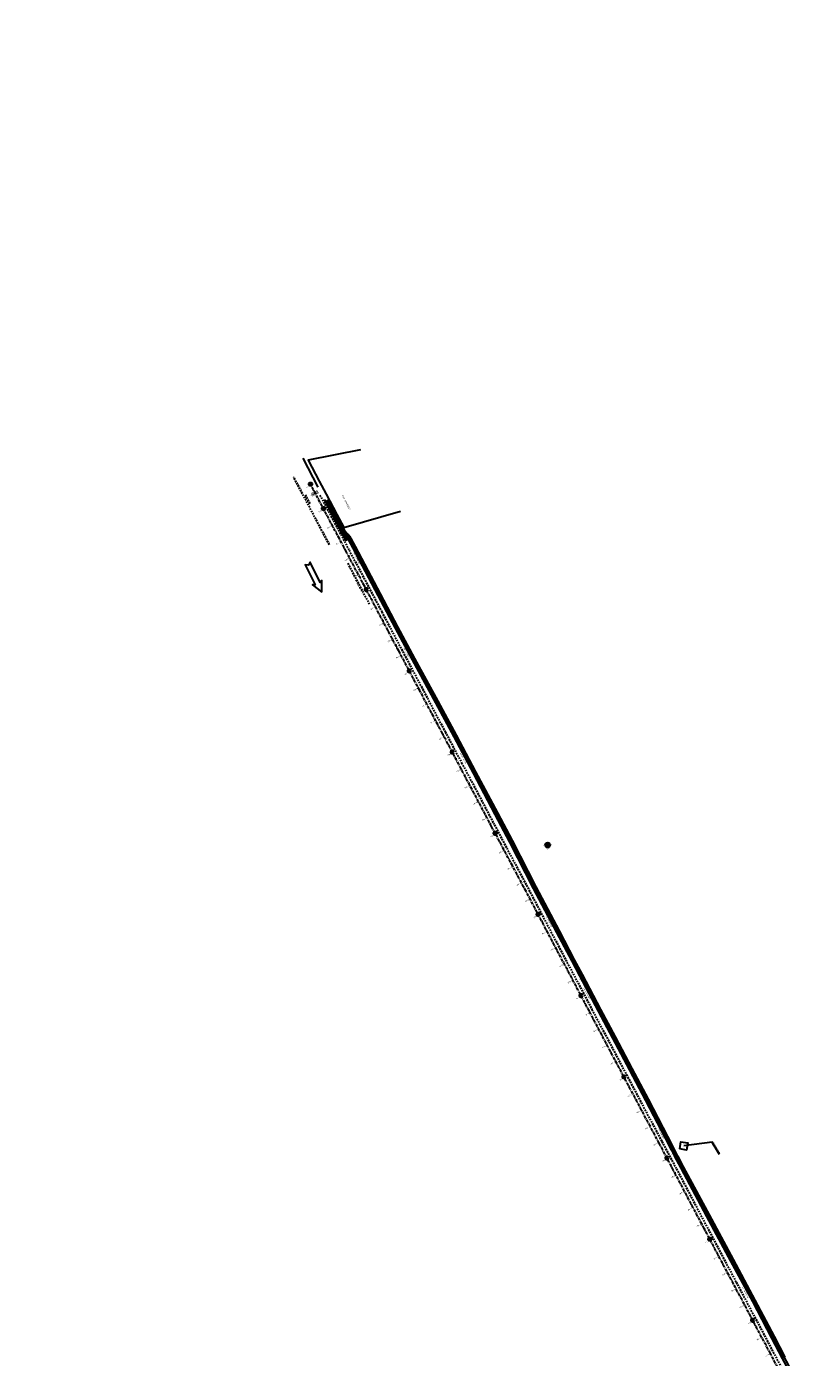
# Model space of a CAD drawing. Extents: x 7529391 to 7533711, y 5721204 to 5728304.
# Tile 6 of 6: x 7529391 to 7530248, y 5726855 to 5728304. Entities that reach past the tile are written whole.
import ezdxf
from ezdxf.enums import TextEntityAlignment as Align

# ---------------------------------------------------------------- set-up
doc = ezdxf.new("R2010")
doc.units = 0
doc.linetypes.add('CENTER', pattern=[50.8, 31.75, -6.35, 6.35, -6.35])
doc.linetypes.add('HIDDEN', pattern=[9.525, 6.35, -3.175])
for name, color, linetype in [('C-DROGI-SYTUACJA-ETYKIETY', 7, 'Continuous'), ('D-hatch-zjazdy-BA', 244, 'Continuous'), ('D-pobocza', 60, 'Continuous')]:
    doc.layers.add(name, color=color, linetype=linetype)
for name, color, linetype, lineweight in [('D-bariera-uliczna-typu-B-01', 1, 'FENCELINE1', 30), ('D-krawędzie', 3, 'Continuous', 30), ('D-obrzeża', 2, 'Continuous', 30), ('D-opisy', 2, 'Continuous', 30), ('D-oś', 10, 'CENTER', 30), ('D-zjazdy', 202, 'Continuous', 30), ('D-zjazdy-opis', 202, 'Continuous', 30), ('PARSI', 252, 'Continuous', 13), ('Sieci-KD-proj', 4, 'KANDESZCZ_X2', 50)]:
    doc.layers.add(name, color=color, linetype=linetype, lineweight=lineweight)
doc.layers.add('D-hatch-ciag-pieszo-rowerowy', color=7, linetype='Continuous', lineweight=13, true_color=0xff9f80)
doc.layers.add('D-ogrodzenie-istn', color=7, linetype='FENCELINE2', lineweight=30, true_color=0x7a007a)
doc.layers.add('D-malowanie-istn', color=7, linetype='Continuous', true_color=0x1a6600)
doc.styles.add('2mm08', font='arial.ttf', dxfattribs={"width": 0.8})
doc.styles.add('DIMTEXT', font='simplex.shx', dxfattribs={"width": 0.7})
doc.styles.add('North Arrow Text', font='txt', dxfattribs={"height": 0.1})
doc.styles.get("Standard").update_dxf_attribs({"font": 'arial.ttf'})
doc.linetypes.add('FENCELINE1', pattern='A,6.35,-2.54,[133,ltypeshp.shx,S=2.54,R=0,X=-2.54,Y=0],-2.54,25.4', length=36.83)
doc.linetypes.add('FENCELINE2', pattern='A,6.35,-2.54,[132,ltypeshp.shx,S=2.54,R=0,X=-2.54,Y=0],-2.54,25.4', length=36.83)
doc.linetypes.add('KANDESZCZ_X2', pattern='A,4.366477,-0.326302,["kd",DIMTEXT,S=1.28,R=0,X=0,Y=-0.405864],-2.036296,4.465198', length=11.194273)
pattern_1 = [(45, (0, 0), (-0.33675960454, 0.33675960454), []), (135, (0, 0), (-0.33675960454, -0.33675960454), [])]

# ---------------------------------------------------------------- blocks, each defined once
blk = doc.blocks.new('KRZYZ')
at = {"layer": 'PARSI'}
for p, q in [((5, 0), (-5, 0)), ((0, -5), (0, 5))]:
    blk.add_line(p, q, dxfattribs=at)
blk = doc.blocks.new('orientacja')
at = {"layer": 'D-opisy', "lineweight": 25}
h = blk.add_hatch(color=256, dxfattribs=at)
h.paths.add_polyline_path([(6529064, 5548109.1), (6529064, 5548093.2), (6529066.7, 5548098.5)])
h.paths.add_polyline_path([(6529073, 5548101.7), (6529064, 5548093.2), (6529069.5, 5548095.9)])
h.paths.add_polyline_path([(6529079.9, 5548093.2), (6529064, 5548093.2), (6529069.2, 5548090.4)])
h.paths.add_polyline_path([(6529064, 5548093.2), (6529066.7, 5548087.6), (6529072.4, 5548084.2)])
h.paths.add_polyline_path([(6529064, 5548093.2), (6529061.2, 5548087.9), (6529064, 5548077.3)])
h.paths.add_polyline_path([(6529064, 5548093.2), (6529058.4, 5548090.5), (6529055, 5548084.8)])
h.paths.add_polyline_path([(6529058.7, 5548096), (6529048.1, 5548093.2), (6529064, 5548093.2)])
h.paths.add_polyline_path([(6529061.3, 5548098.8), (6529055.5, 5548102.2), (6529064, 5548093.2)])
for points in [[(6529064, 5548093.2), (6529054.9, 5548102.9)], [(6529055.5, 5548102.2), (6529058.7, 5548096)], [(6529055.5, 5548102.2), (6529061.3, 5548098.8)], [(6529064, 5548109.1), (6529061.3, 5548098.8)], [(6529064, 5548109.1), (6529064, 5548077.3)], [(6529064, 5548109.1), (6529066.7, 5548098.5)], [(6529064, 5548093.2), (6529073.6, 5548102.3)], [(6529073, 5548101.7), (6529066.7, 5548098.5)], [(6529073, 5548101.7), (6529069.5, 5548095.9)], [(6529048.1, 5548093.2), (6529058.7, 5548096)], [(6529079.9, 5548093.2), (6529048.1, 5548093.2)], [(6529048.1, 5548093.2), (6529058.4, 5548090.5)], [(6529052, 5548087.5), (6529052.8, 5548087.9)], [(6529052.2, 5548099.4), (6529053, 5548098.9)], [(6529064, 5548093.2), (6529054.3, 5548084.1)], [(6529055, 5548084.8), (6529058.4, 5548090.5)], [(6529055, 5548084.8), (6529061.2, 5548087.9)], [(6529058.4, 5548090.5), (6529064, 5548093.2)], [(6529058.7, 5548096), (6529064, 5548093.2)], [(6529064, 5548093.2), (6529061.2, 5548087.9)], [(6529064, 5548077.3), (6529061.2, 5548087.9)], [(6529061.3, 5548098.8), (6529064, 5548093.2)], [(6529066.7, 5548098.5), (6529064, 5548093.2)], [(6529069.5, 5548095.9), (6529064, 5548093.2)], [(6529064, 5548093.2), (6529073.1, 5548083.5)], [(6529064, 5548093.2), (6529069.2, 5548090.4)], [(6529064, 5548093.2), (6529066.7, 5548087.6)], [(6529064, 5548077.3), (6529066.7, 5548087.6)], [(6529065.8, 5548081), (6529065.9, 5548080.1)], [(6529072.4, 5548084.2), (6529066.7, 5548087.6)], [(6529079.9, 5548093.2), (6529069.2, 5548090.4)], [(6529072.4, 5548084.2), (6529069.2, 5548090.4)], [(6529069.3, 5548082.1), (6529069.7, 5548081.3)], [(6529079.9, 5548093.2), (6529069.5, 5548095.9)], [(6529074.9, 5548087.5), (6529075.7, 5548087)], [(6529075.9, 5548098.9), (6529075.1, 5548098.6)]]:
    blk.add_lwpolyline(points, dxfattribs=at)
for radius, start, end in [(13.3, 92.99502, 177.00498), (12.3, 94.34345, 175.65655), (13.3, 2.99502, 87.00498), (12.3, 4.34345, 85.65655), (13.3, 182.99502, 267.00498), (12.3, 184.34345, 265.65655), (13.3, 272.99502, 357.00498), (12.3, 274.34345, 355.65655)]:
    blk.add_arc((6529064, 5548093.2), radius, start, end, dxfattribs=at)
at = {"layer": 'D-opisy', "lineweight": 25, "xscale": 0.6489600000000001, "yscale": 0.6489600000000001, "zscale": 0.6489600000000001, "rotation": 306.822681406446}
blk.add_blockref('KRZYZ', (6529064, 5548093.2), dxfattribs=at)
at = {"layer": 'D-opisy', "lineweight": 25, "style": 'North Arrow Text'}
for s, p in [('N', (6529064, 5548108.6)), ('W', (6529042.9, 5548088.3)), ('S', (6529064, 5548068.9)), ('E', (6529084.3, 5548088.3))]:
    blk.add_text(s, height=4.96, dxfattribs=at).set_placement(p, align=Align.BOTTOM_CENTER)
blk = doc.blocks.new('kilometraz')
at = {"linetype": 'ByBlock', "lineweight": -2}
blk.add_hatch(color=0, dxfattribs=at).paths.add_polyline_path([(0, -0.375, 0.4142136), (0.375, 0, 0.4142136), (0, 0.375)])
at = {"color": 0, "linetype": 'ByBlock', "lineweight": -2}
blk.add_line((0, 0.375), (0, -0.375), dxfattribs=at)
blk.add_circle((0, 0), 0.375, dxfattribs=at)
blk = doc.blocks.new('AeccTickLine')
at = {"color": 0, "linetype": 'ByBlock', "lineweight": -2}
blk.add_line((0, 1), (0, -1), dxfattribs=at)

msp = doc.modelspace()

# ---------------------------------------------------------------- hatches: boundary and pattern name
at = {"layer": 'D-hatch-ciag-pieszo-rowerowy'}
h = msp.add_hatch(dxfattribs=at)
h.set_pattern_fill('ANSI37', color=256, scale=0.15, style=0)
h.set_pattern_definition(pattern_1)
h.paths.add_polyline_path([(7529795, 5727650.5), (7529776, 5727686.4), (7529748.8, 5727737.8), (7529744.1, 5727746.7, 0.071785), (7529740.8, 5727751.4), (7529739.5, 5727752.6, -0.071658), (7529736.2, 5727757.2), (7529719.5, 5727788.7), (7529717.3, 5727787.6), (7529734.1, 5727755.7, 0.071658), (7529737.5, 5727751.1), (7529738.7, 5727749.9, -0.071785), (7529742.1, 5727745.3), (7529746.6, 5727736.6), (7529773.8, 5727685.2), (7529792.8, 5727649.3), (7529811.3, 5727614.8), (7529836.7, 5727568.3), (7529856.6, 5727531.3), (7529859.5, 5727525.6), (7529862.6, 5727525.3), (7529858.8, 5727532.4), (7529838.9, 5727569.5), (7529813.5, 5727616)])
h = msp.add_hatch(dxfattribs=at)
h.set_pattern_fill('ANSI37', color=256, scale=0.15, style=0)
h.set_pattern_definition(pattern_1)
h.paths.add_polyline_path([(7529919.6, 5727417.7), (7529903.7, 5727447.9), (7529879.9, 5727492.6), (7529862.6, 5727525.3), (7529859.5, 5727525.6), (7529877.7, 5727491.4), (7529901.5, 5727446.7), (7529917.4, 5727416.6), (7529943.2, 5727366.2), (7529968.6, 5727318.2), (7529985.1, 5727286.7), (7529993.7, 5727270.9), (7529994.2, 5727269.9), (7529996.4, 5727271), (7529995.9, 5727272), (7529987.3, 5727287.9), (7529970.8, 5727319.4), (7529945.4, 5727367.3)])
h = msp.add_hatch(dxfattribs=at)
h.set_pattern_fill('ANSI37', color=256, scale=0.15, style=0)
h.set_pattern_definition(pattern_1)
h.paths.add_polyline_path([(7530031.7, 5727204.2), (7530016, 5727233.7), (7529998.9, 5727266.4), (7529996.6, 5727265.2), (7530013.8, 5727232.5), (7530029.5, 5727203), (7530047.8, 5727168.3), (7530065.5, 5727135), (7530086.7, 5727094.2), (7530093.9, 5727080.4), (7530097.7, 5727078.5), (7530088.9, 5727095.4), (7530067.7, 5727136.2), (7530050.1, 5727169.5)])
h = msp.add_hatch(dxfattribs=at)
h.set_pattern_fill('ANSI37', color=256, scale=0.15, style=0)
h.set_pattern_definition(pattern_1)
h.paths.add_polyline_path([(7530134.2, 5727010.2), (7530106, 5727062.5), (7530099.8, 5727074.4), (7530096.6, 5727075.2), (7530103.8, 5727061.3), (7530132, 5727009), (7530158, 5726960.4), (7530181.8, 5726916.3), (7530202.7, 5726876.5), (7530214.2, 5726854.4), (7530216.6, 5726855.2), (7530204.9, 5726877.6), (7530184, 5726917.4), (7530160.2, 5726961.6)])
at = {"layer": 'D-hatch-zjazdy-BA'}
h = msp.add_hatch(dxfattribs=at)
h.set_pattern_fill('ANSI37', color=256, scale=0.15, style=0)
h.set_pattern_definition(pattern_1)
h.paths.add_polyline_path([(7529996.4, 5727271), (7529994.2, 5727269.9), (7529996.6, 5727265.2), (7529998.9, 5727266.4)])
h = msp.add_hatch(dxfattribs=at)
h.set_pattern_fill('ANSI37', color=256, scale=0.15, style=0)
h.set_pattern_definition(pattern_1)
h.paths.add_polyline_path([(7530097.7, 5727078.5), (7530093.9, 5727080.4), (7530096.6, 5727075.2), (7530099.8, 5727074.4)])
at = {"layer": 'D-malowanie-istn'}
h = msp.add_hatch(color=256, dxfattribs=at)
h.paths.add_polyline_path([(7529704.6, 5727798.3), (7529704.1, 5727798.1), (7529706, 5727794.6), (7529706.4, 5727794.8)])
h.paths.add_polyline_path([(7529703.7, 5727797.9), (7529703.5, 5727797.8, 0.016682), (7529705.2, 5727794.1), (7529705.5, 5727794.3)])
h.paths.add_polyline_path([(7529703.5, 5727797.8), (7529703.2, 5727797.6), (7529705.1, 5727794.1), (7529705.2, 5727794.1, -0.016682)])
h.paths.add_polyline_path([(7529702.8, 5727797.4), (7529702.4, 5727797.2), (7529704.2, 5727793.6), (7529704.6, 5727793.9)])
h.paths.add_polyline_path([(7529701.9, 5727796.9), (7529701.5, 5727796.7), (7529703.3, 5727793.2), (7529703.8, 5727793.4)])
h.paths.add_polyline_path([(7529701, 5727796.5), (7529700.6, 5727796.2), (7529702.4, 5727792.7), (7529702.9, 5727792.9)])
h = msp.add_hatch(color=256, dxfattribs=at)
h.paths.add_polyline_path([(7529707.3, 5727799.7), (7529706.9, 5727799.5), (7529708.7, 5727795.9), (7529709.2, 5727796.2)])
h.paths.add_polyline_path([(7529706.4, 5727799.3), (7529706, 5727799), (7529707.8, 5727795.5), (7529708.3, 5727795.7)])
h.paths.add_polyline_path([(7529705.5, 5727798.8), (7529705.1, 5727798.6), (7529706.9, 5727795), (7529707.4, 5727795.3)])
h = msp.add_hatch(color=256, dxfattribs=at)
h.paths.add_polyline_path([(7529694.5, 5727790.4), (7529694.9, 5727790.6), (7529694, 5727792.4), (7529693.6, 5727792.2)])
h.paths.add_polyline_path([(7529695.4, 5727790.9), (7529695.8, 5727791.1), (7529694.9, 5727792.9), (7529694.4, 5727792.6)])

# ---------------------------------------------------------------- linework, layer by layer
at = {"layer": 'D-bariera-uliczna-typu-B-01', "ltscale": 0.1}
for points in [[(7529692, 5727834.2), (7529708.1, 5727802.9)], [(7529714.9, 5727789.5), (7529737.7, 5727746.3)]]:
    msp.add_lwpolyline(points, dxfattribs=at)
at = {"layer": 'D-krawędzie', "linetype": 'HIDDEN', "ltscale": 0.3}
for points in [[(7529720.7, 5727740.1), (7529681.8, 5727813.8)], [(7529694.4, 5727794.4), (7529699.4, 5727784.9)], [(7529710.4, 5727794.2), (7529742.2, 5727734.3), (7529762.3, 5727696.3), (7529777.8, 5727667), (7529799.3, 5727626.3), (7529822.2, 5727583.2), (7529846.9, 5727536.3), (7529864.8, 5727502.7), (7529900.5, 5727435), (7529935.4, 5727369.3), (7529971.5, 5727300.8), (7530006.7, 5727234.1), (7530044.2, 5727163.1), (7530082.9, 5727090.2), (7530098.7, 5727060.4), (7530132, 5726997.2), (7530163.8, 5726937.1), (7530204.1, 5726861), (7530247.8, 5726778.4)]]:
    msp.add_lwpolyline(points, dxfattribs=at)
at = {"layer": 'D-krawędzie'}
for points in [[(7529736.8, 5727745.8), (7529739.2, 5727744.9), (7529739.9, 5727745.3), (7529740, 5727747.6), (7529736.8, 5727745.8)], [(7530102.3, 5727082.2), (7530103.6, 5727090.1), (7530111.1, 5727088.9), (7530109.8, 5727081), (7530102.3, 5727082.2)]]:
    msp.add_lwpolyline(points, dxfattribs=at)
at = {"layer": 'D-krawędzie', "linetype": 'HIDDEN', "ltscale": 0.3, "flags": 128}
msp.add_lwpolyline([(7529740.7, 5727719.9), (7529764.2, 5727675.5)], dxfattribs=at)
at = {"layer": 'D-obrzeża'}
msp.add_lwpolyline([(7529717.3, 5727787.6), (7529719.5, 5727788.7)], dxfattribs=at)
for points in [[(7530225.9, 5726831.8), (7530202.7, 5726876.5), (7530181.8, 5726916.3), (7530158, 5726960.4), (7530132, 5727009), (7530103.8, 5727061.3), (7530086.7, 5727094.2), (7530065.5, 5727135), (7530047.8, 5727168.3), (7530029.5, 5727203), (7530013.8, 5727232.5), (7529993.7, 5727270.9), (7529985.1, 5727286.7), (7529968.6, 5727318.2), (7529943.2, 5727366.2), (7529917.4, 5727416.6), (7529901.5, 5727446.7), (7529877.7, 5727491.4), (7529856.6, 5727531.3), (7529836.7, 5727568.3), (7529811.3, 5727614.8), (7529792.8, 5727649.3), (7529773.8, 5727685.2), (7529746.6, 5727736.6), (7529746.6, 5727736.6), (7529742.1, 5727745.3, 0.071785), (7529738.7, 5727749.9), (7529737.5, 5727751.1, -0.071658), (7529734.1, 5727755.7), (7529717.3, 5727787.6)], [(7530228.1, 5726833), (7530204.9, 5726877.6), (7530184, 5726917.4), (7530160.2, 5726961.6), (7530134.2, 5727010.2), (7530106, 5727062.5), (7530088.9, 5727095.4), (7530067.7, 5727136.2), (7530050.1, 5727169.5), (7530031.7, 5727204.2), (7530016, 5727233.7), (7529995.9, 5727272), (7529987.3, 5727287.9), (7529970.8, 5727319.4), (7529945.4, 5727367.3), (7529919.6, 5727417.7), (7529903.7, 5727447.9), (7529879.9, 5727492.6), (7529858.8, 5727532.4), (7529838.9, 5727569.5), (7529813.5, 5727616), (7529795, 5727650.5), (7529776, 5727686.4), (7529748.8, 5727737.8), (7529744.1, 5727746.7, 0.071785), (7529740.8, 5727751.4), (7529739.5, 5727752.6, -0.071658), (7529736.2, 5727757.2), (7529719.5, 5727788.7)]]:
    msp.add_lwpolyline(points, format="xyb", dxfattribs=at)
at = {"layer": 'D-ogrodzenie-istn', "ltscale": 0.1}
msp.add_lwpolyline([(7529754.8, 5727843.3), (7529697.8, 5727832.1), (7529709.5, 5727809.4), (7529717.2, 5727795), (7529729, 5727772.9), (7529736.5, 5727758.7), (7529798.3, 5727776.8)], dxfattribs=at)
at = {"layer": 'D-opisy', "color": 3}
msp.add_lwpolyline([(7529712.6, 5727688.3), (7529712.4, 5727701.3), (7529710.7, 5727699.1), (7529700, 5727721), (7529697.9, 5727718), (7529694.4, 5727718.2), (7529705.1, 5727696.4), (7529702.5, 5727696.5), (7529712.6, 5727688.3)], dxfattribs=at)
at = {"layer": 'D-opisy'}
msp.add_lwpolyline([(7530145.7, 5727076.3), (7530137.7, 5727089.4), (7530106.7, 5727085.5)], dxfattribs=at)
at = {"layer": 'D-oś', "ltscale": 0.1}
msp.add_lwpolyline([(7530244.7, 5726776.8), (7530201, 5726859.4), (7530160.7, 5726935.5), (7530128.9, 5726995.6), (7530095.6, 5727058.7), (7530079.8, 5727088.6), (7530041.1, 5727161.5), (7530003.6, 5727232.5), (7529968.4, 5727299.2), (7529932.3, 5727367.7), (7529897.4, 5727433.3), (7529861.7, 5727501), (7529843.8, 5727534.7), (7529819.1, 5727581.5), (7529796.2, 5727624.7), (7529774.7, 5727665.4), (7529759.2, 5727694.6), (7529739.1, 5727732.7), (7529700.2, 5727806)], dxfattribs=at)
at = {"layer": 'D-pobocza'}
for points in [[(7529716.8, 5727787.3), (7529733.7, 5727755.5, 0.071658), (7529737.2, 5727750.8), (7529738.4, 5727749.5, -0.071785), (7529741.6, 5727745), (7529746.2, 5727736.4), (7529773.4, 5727685), (7529792.3, 5727649.1), (7529810.8, 5727614.6), (7529836.2, 5727568.1), (7529856.1, 5727531), (7529877.2, 5727491.2), (7529901, 5727446.5), (7529917, 5727416.3), (7529942.7, 5727365.9), (7529968.1, 5727318), (7529984.7, 5727286.5), (7529993.2, 5727270.6), (7530013.4, 5727232.3), (7530029.1, 5727202.8), (7530047.4, 5727168.1), (7530065, 5727134.8), (7530086.3, 5727094), (7530093.1, 5727080.8)], [(7529720, 5727788.9), (7529736.6, 5727757.4, 0.071658), (7529739.9, 5727752.9), (7529741.1, 5727751.7, -0.071785), (7529744.6, 5727747), (7529749.3, 5727738), (7529776.5, 5727686.6), (7529795.4, 5727650.7), (7529813.9, 5727616.2), (7529839.3, 5727569.7), (7529859.2, 5727532.7), (7529880.3, 5727492.8), (7529904.1, 5727448.2), (7529920.1, 5727417.9), (7529945.8, 5727367.5), (7529971.2, 5727319.6), (7529987.8, 5727288.1), (7529996.3, 5727272.3), (7530016.5, 5727233.9), (7530032.2, 5727204.4), (7530050.5, 5727169.7), (7530068.1, 5727136.4), (7530089.4, 5727095.6), (7530098.4, 5727078.1)]]:
    msp.add_lwpolyline(points, format="xyb", dxfattribs=at)
for points in [[(7530096.3, 5727074.7), (7530103.4, 5727061.1), (7530131.6, 5727008.8), (7530157.6, 5726960.1), (7530181.4, 5726916), (7530202.2, 5726876.2), (7530213.7, 5726854.2)], [(7530100.5, 5727074.2), (7530106.5, 5727062.7), (7530134.6, 5727010.4), (7530160.7, 5726961.8), (7530184.5, 5726917.7), (7530205.3, 5726877.9), (7530217.1, 5726855.3)]]:
    msp.add_lwpolyline(points, dxfattribs=at)
at = {"layer": 'D-zjazdy'}
for points in [[(7529994.2, 5727269.9), (7529996.4, 5727271), (7529998.9, 5727266.4), (7529996.6, 5727265.2)], [(7530093.9, 5727080.4), (7530097.7, 5727078.5), (7530099.8, 5727074.4), (7530096.6, 5727075.2)]]:
    msp.add_lwpolyline(points, dxfattribs=at)
at = {"layer": 'Sieci-KD-proj', "ltscale": 0.5, "flags": 128}
msp.add_lwpolyline([(7529717.9, 5727787.4), (7529739.6, 5727745.1)], dxfattribs=at)

# ---------------------------------------------------------------- block references
at = {"layer": 'C-DROGI-SYTUACJA-ETYKIETY', "color": 10, "linetype": 'Continuous', "lineweight": 60, "xscale": 2.249999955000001, "yscale": 2.249999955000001, "zscale": 2.249999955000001}
for p, rotation in [((7529700.2, 5727806), 297.9175279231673), ((7529714.3, 5727779.5), 297.9175279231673), ((7529761.1, 5727691.2), 297.8426952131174), ((7529807.8, 5727602.8), 297.9289670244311), ((7529854.6, 5727514.4), 297.8905772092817), ((7529901.3, 5727425.9), 297.9888522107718), ((7529948.1, 5727337.6), 297.7973605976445), ((7529994.8, 5727249.2), 297.8590090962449), ((7530041.5, 5727160.7), 297.9463571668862), ((7530088.4, 5727072.4), 297.8979480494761), ((7530135.1, 5726984), 297.8966828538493), ((7530181.8, 5726895.6), 297.8853900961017)]:
    msp.add_blockref('kilometraz', p, dxfattribs=dict(at, rotation=rotation))
at = {"layer": 'C-DROGI-SYTUACJA-ETYKIETY', "color": 2, "linetype": 'Continuous', "lineweight": 60}
for p, xscale, yscale, zscale, rotation in [((7529700.2, 5727806), 0.2499999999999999, 0.2499999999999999, 0.2499999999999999, 297.9175279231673), ((7529704.9, 5727797.2), 0.2499999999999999, 0.2499999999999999, 0.2499999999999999, 297.9175279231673), ((7529709.6, 5727788.4), 0.2499999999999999, 0.2499999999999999, 0.2499999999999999, 297.9175279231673), ((7529719, 5727770.7), 0.2499999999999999, 0.2499999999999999, 0.2499999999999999, 297.9175279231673), ((7529723.6, 5727761.9), 0.2499999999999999, 0.2499999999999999, 0.2499999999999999, 297.9175279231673), ((7529728.3, 5727753), 0.2499999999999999, 0.2499999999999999, 0.2499999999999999, 297.9175279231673), ((7529733, 5727744.2), 0.2499999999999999, 0.2499999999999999, 0.2499999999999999, 297.9175279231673), ((7529737.7, 5727735.4), 0.2499999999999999, 0.2499999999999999, 0.2499999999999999, 297.9175279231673), ((7529742.4, 5727726.5), 0.25, 0.25, 0.25, 297.8748770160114), ((7529747, 5727717.7), 0.25, 0.25, 0.25, 297.8748770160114), ((7529751.7, 5727708.8), 0.25, 0.25, 0.25, 297.8748770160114), ((7529756.4, 5727700), 0.25, 0.25, 0.25, 297.8748770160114), ((7529765.7, 5727682.3), 0.25, 0.25, 0.25, 297.8426952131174), ((7529770.4, 5727673.5), 0.25, 0.25, 0.25, 297.8426952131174), ((7529775.1, 5727664.6), 0.2499999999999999, 0.2499999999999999, 0.2499999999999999, 297.8822443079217), ((7529779.8, 5727655.8), 0.2499999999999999, 0.2499999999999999, 0.2499999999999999, 297.8822443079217), ((7529784.4, 5727647), 0.2499999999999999, 0.2499999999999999, 0.2499999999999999, 297.8822443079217), ((7529789.1, 5727638.1), 0.2499999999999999, 0.2499999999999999, 0.2499999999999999, 297.8822443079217), ((7529793.8, 5727629.3), 0.2499999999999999, 0.2499999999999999, 0.2499999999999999, 297.8822443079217), ((7529798.5, 5727620.4), 0.25, 0.25, 0.25, 297.9289670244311), ((7529803.2, 5727611.6), 0.25, 0.25, 0.25, 297.9289670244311), ((7529812.5, 5727593.9), 0.25, 0.25, 0.25, 297.9289670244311), ((7529817.2, 5727585.1), 0.25, 0.25, 0.25, 297.9289670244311), ((7529821.9, 5727576.3), 0.25, 0.25, 0.25, 297.8492702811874), ((7529826.6, 5727567.4), 0.25, 0.25, 0.25, 297.8492702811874), ((7529831.2, 5727558.6), 0.25, 0.25, 0.25, 297.8492702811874), ((7529835.9, 5727549.7), 0.25, 0.25, 0.25, 297.8492702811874), ((7529840.6, 5727540.9), 0.25, 0.25, 0.25, 297.8492702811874), ((7529845.2, 5727532), 0.25, 0.25, 0.25, 297.8905772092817), ((7529849.9, 5727523.2), 0.25, 0.25, 0.25, 297.8905772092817), ((7529859.3, 5727505.5), 0.25, 0.25, 0.25, 297.8905772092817), ((7529863.9, 5727496.7), 0.25, 0.25, 0.25, 297.8090106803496), ((7529868.6, 5727487.8), 0.25, 0.25, 0.25, 297.8090106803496), ((7529873.3, 5727479), 0.25, 0.25, 0.25, 297.8090106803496), ((7529877.9, 5727470.2), 0.25, 0.25, 0.25, 297.8090106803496), ((7529882.6, 5727461.3), 0.25, 0.25, 0.25, 297.8090106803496), ((7529887.3, 5727452.5), 0.25, 0.25, 0.25, 297.8090106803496), ((7529891.9, 5727443.6), 0.25, 0.25, 0.25, 297.8090106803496), ((7529896.6, 5727434.8), 0.25, 0.25, 0.25, 297.8090106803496), ((7529906, 5727417.1), 0.25, 0.25, 0.25, 297.9888522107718), ((7529910.7, 5727408.3), 0.25, 0.25, 0.25, 297.9888522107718), ((7529915.4, 5727399.4), 0.25, 0.25, 0.25, 297.9888522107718), ((7529920.1, 5727390.6), 0.25, 0.25, 0.25, 297.9888522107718), ((7529924.8, 5727381.8), 0.25, 0.25, 0.25, 297.9888522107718), ((7529929.4, 5727373), 0.25, 0.25, 0.25, 297.9888522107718), ((7529934.1, 5727364.1), 0.25, 0.25, 0.25, 297.7973605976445), ((7529938.8, 5727355.3), 0.25, 0.25, 0.25, 297.7973605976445), ((7529943.5, 5727346.4), 0.25, 0.25, 0.25, 297.7973605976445), ((7529952.8, 5727328.7), 0.25, 0.25, 0.25, 297.7973605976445), ((7529957.4, 5727319.9), 0.25, 0.25, 0.25, 297.7973605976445), ((7529962.1, 5727311), 0.25, 0.25, 0.25, 297.7973605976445), ((7529966.8, 5727302.2), 0.25, 0.25, 0.25, 297.7973605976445), ((7529971.4, 5727293.4), 0.2499999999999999, 0.2499999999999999, 0.2499999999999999, 297.8590090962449), ((7529976.1, 5727284.5), 0.2499999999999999, 0.2499999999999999, 0.2499999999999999, 297.8590090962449), ((7529980.8, 5727275.7), 0.2499999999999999, 0.2499999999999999, 0.2499999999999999, 297.8590090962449), ((7529985.5, 5727266.8), 0.2499999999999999, 0.2499999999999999, 0.2499999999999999, 297.8590090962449), ((7529990.1, 5727258), 0.2499999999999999, 0.2499999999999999, 0.2499999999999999, 297.8590090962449), ((7529999.5, 5727240.3), 0.2499999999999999, 0.2499999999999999, 0.2499999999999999, 297.8590090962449), ((7530004.2, 5727231.5), 0.2499999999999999, 0.2499999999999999, 0.2499999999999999, 297.8370226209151), ((7530008.8, 5727222.6), 0.2499999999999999, 0.2499999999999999, 0.2499999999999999, 297.8370226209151), ((7530013.5, 5727213.8), 0.2499999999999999, 0.2499999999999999, 0.2499999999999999, 297.8370226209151), ((7530018.2, 5727204.9), 0.2499999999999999, 0.2499999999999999, 0.2499999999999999, 297.8370226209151), ((7530022.8, 5727196.1), 0.2499999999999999, 0.2499999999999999, 0.2499999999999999, 297.8370226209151), ((7530027.5, 5727187.3), 0.2499999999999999, 0.2499999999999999, 0.2499999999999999, 297.8370226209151), ((7530032.2, 5727178.4), 0.2499999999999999, 0.2499999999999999, 0.2499999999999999, 297.8370226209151), ((7530036.8, 5727169.6), 0.2499999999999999, 0.2499999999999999, 0.2499999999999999, 297.8370226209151), ((7530046.2, 5727151.9), 0.25, 0.25, 0.25, 297.9463571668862), ((7530050.9, 5727143.1), 0.25, 0.25, 0.25, 297.9463571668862), ((7530055.6, 5727134.2), 0.25, 0.25, 0.25, 297.9463571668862), ((7530060.3, 5727125.4), 0.25, 0.25, 0.25, 297.9463571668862), ((7530064.9, 5727116.6), 0.25, 0.25, 0.25, 297.9463571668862), ((7530069.6, 5727107.7), 0.25, 0.25, 0.25, 297.9463571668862), ((7530074.3, 5727098.9), 0.25, 0.25, 0.25, 297.9463571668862), ((7530079, 5727090.1), 0.25, 0.25, 0.25, 297.9463571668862), ((7530083.7, 5727081.2), 0.25, 0.25, 0.25, 297.8979480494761), ((7530093, 5727063.5), 0.25, 0.25, 0.25, 297.8979480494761), ((7530097.7, 5727054.7), 0.25, 0.25, 0.25, 297.8100475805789), ((7530102.4, 5727045.9), 0.25, 0.25, 0.25, 297.8100475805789), ((7530107, 5727037), 0.25, 0.25, 0.25, 297.8100475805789), ((7530111.7, 5727028.2), 0.25, 0.25, 0.25, 297.8100475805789), ((7530116.4, 5727019.3), 0.25, 0.25, 0.25, 297.8100475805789), ((7530121, 5727010.5), 0.25, 0.25, 0.25, 297.8100475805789), ((7530125.7, 5727001.6), 0.25, 0.25, 0.25, 297.8100475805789), ((7530130.4, 5726992.8), 0.2499999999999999, 0.2499999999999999, 0.2499999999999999, 297.8966828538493), ((7530139.7, 5726975.1), 0.2499999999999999, 0.2499999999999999, 0.2499999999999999, 297.8966828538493), ((7530144.4, 5726966.3), 0.2499999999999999, 0.2499999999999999, 0.2499999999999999, 297.8966828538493), ((7530149.1, 5726957.4), 0.2499999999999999, 0.2499999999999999, 0.2499999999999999, 297.8966828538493), ((7530153.8, 5726948.6), 0.2499999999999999, 0.2499999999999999, 0.2499999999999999, 297.8966828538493), ((7530158.4, 5726939.8), 0.2499999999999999, 0.2499999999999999, 0.2499999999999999, 297.8966828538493), ((7530163.1, 5726930.9), 0.2499999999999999, 0.2499999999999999, 0.2499999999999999, 297.8853900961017), ((7530167.8, 5726922.1), 0.2499999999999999, 0.2499999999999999, 0.2499999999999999, 297.8853900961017), ((7530172.5, 5726913.2), 0.2499999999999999, 0.2499999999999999, 0.2499999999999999, 297.8853900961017), ((7530177.2, 5726904.4), 0.2499999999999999, 0.2499999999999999, 0.2499999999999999, 297.8853900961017), ((7530186.5, 5726886.7), 0.2499999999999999, 0.2499999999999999, 0.2499999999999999, 297.8853900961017), ((7530191.2, 5726877.9), 0.2499999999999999, 0.2499999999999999, 0.2499999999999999, 297.8853900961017), ((7530195.9, 5726869.1), 0.2499999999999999, 0.2499999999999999, 0.2499999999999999, 297.8853900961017), ((7530200.5, 5726860.2), 0.2499999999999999, 0.2499999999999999, 0.2499999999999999, 297.8853900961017)]:
    msp.add_blockref('AeccTickLine', p, dxfattribs=dict(at, xscale=xscale, yscale=yscale, zscale=zscale, rotation=rotation))
at = {"layer": 'D-opisy', "xscale": 0.2109375, "yscale": 0.2109375, "zscale": 0.2109375}
msp.add_blockref('orientacja', (6152734, 4557112.1), dxfattribs=at)

# ---------------------------------------------------------------- texts
at = {"layer": 'C-DROGI-SYTUACJA-ETYKIETY', "color": 2}
for s, rotation, p in [('66+470', 207.9175, (7529700.1, 5727805.5)), ('66+480', 207.9175, (7529704.8, 5727796.7)), ('66+500', 207.9175, (7529714.1, 5727779)), ('66+520', 207.9175, (7529723.5, 5727761.4)), ('66+540', 207.9175, (7529732.9, 5727743.7)), ('66+560', 207.8749, (7529742.2, 5727726)), ('66+580', 207.8749, (7529751.6, 5727708.3)), ('66+600', 207.8427, (7529760.9, 5727690.6)), ('66+620', 207.8427, (7529770.3, 5727673)), ('66+640', 207.8822, (7529779.6, 5727655.3)), ('66+660', 207.8822, (7529789, 5727637.6)), ('66+680', 207.929, (7529798.3, 5727619.9)), ('66+700', 207.929, (7529807.7, 5727602.3)), ('66+720', 207.929, (7529817, 5727584.6)), ('66+740', 207.8493, (7529826.4, 5727566.9)), ('66+760', 207.8493, (7529835.7, 5727549.2)), ('66+780', 207.8906, (7529845.1, 5727531.5)), ('66+800', 207.8906, (7529854.4, 5727513.9)), ('66+820', 207.809, (7529863.8, 5727496.2)), ('66+840', 207.809, (7529873.1, 5727478.5)), ('66+860', 207.809, (7529882.4, 5727460.8)), ('66+880', 207.809, (7529891.8, 5727443.1)), ('66+900', 207.9889, (7529901.1, 5727425.4)), ('66+920', 207.9889, (7529910.5, 5727407.8)), ('66+940', 207.9889, (7529919.9, 5727390.1)), ('66+960', 207.9889, (7529929.3, 5727372.5)), ('66+980', 207.7974, (7529938.6, 5727354.8)), ('67+000', 207.7974, (7529948, 5727337.1)), ('67+020', 207.7974, (7529957.3, 5727319.4)), ('67+040', 207.7974, (7529966.6, 5727301.7)), ('67+060', 207.859, (7529976, 5727284)), ('67+080', 207.859, (7529985.3, 5727266.3)), ('67+100', 207.859, (7529994.7, 5727248.6)), ('67+120', 207.837, (7530004, 5727231)), ('67+140', 207.837, (7530013.3, 5727213.3)), ('67+160', 207.837, (7530022.7, 5727195.6)), ('67+180', 207.837, (7530032, 5727177.9)), ('67+200', 207.9464, (7530041.4, 5727160.2)), ('67+220', 207.9464, (7530050.7, 5727142.6)), ('67+240', 207.9464, (7530060.1, 5727124.9)), ('67+260', 207.9464, (7530069.5, 5727107.2)), ('67+280', 207.9464, (7530078.8, 5727089.6)), ('67+300', 207.8979, (7530088.2, 5727071.9)), ('67+320', 207.81, (7530097.6, 5727054.2)), ('67+340', 207.81, (7530106.9, 5727036.5)), ('67+360', 207.81, (7530116.2, 5727018.8)), ('67+380', 207.81, (7530125.6, 5727001.1)), ('67+400', 207.8967, (7530134.9, 5726983.4)), ('67+420', 207.8967, (7530144.3, 5726965.8)), ('67+440', 207.8967, (7530153.6, 5726948.1)), ('67+460', 207.8854, (7530163, 5726930.4)), ('67+480', 207.8854, (7530172.3, 5726912.7)), ('67+500', 207.8854, (7530181.7, 5726895.1)), ('67+520', 207.8854, (7530191, 5726877.4)), ('67+540', 207.8854, (7530200.4, 5726859.7))]:
    msp.add_text(s, height=1.25, rotation=rotation, dxfattribs=at).set_placement(p)
at = {"layer": 'D-opisy'}
for s, height, rotation, p in [('istn. chodnik', 1, 297.7764, (7529683.6, 5727807.9)), ('istn. ścieżka rowerowa', 1, 297.7764, (7529685.2, 5727808.6)), ('istn. cmentarz', 2, 297.7764, (7529734.3, 5727793.4)), ('istn. chodnik', 1, 297.7764, (7529712.4, 5727753.4)), ('istn. ścieżka rowerowa', 1, 297.7764, (7529713.9, 5727754.2)), ('istn. rów drogowy', 1.2, 298.1037, (7529746.8, 5727731.1)), ('istn. zatoka autobusowa', 1, 297.6431, (7529748.5, 5727701.5)), ('istn. rów drogowy', 1.2, 298.1037, (7529801.7, 5727627.2)), ('istn. rów drogowy', 1.2, 298.1037, (7529862.8, 5727513)), ('istn. rów drogowy', 1.2, 298.1037, (7529956.3, 5727335.2)), ('istn. rów drogowy', 1.2, 298.1037, (7529997.5, 5727257)), ('istn. rów drogowy', 1.2, 298.1037, (7530078.5, 5727104.1)), ('istn. rów drogowy', 1.2, 298.1037, (7530170.1, 5726931.5))]:
    msp.add_text(s, height=height, rotation=rotation, dxfattribs=at).set_placement(p)
at = {"layer": 'D-opisy', "insert": (7530139.7, 5727089.7), "char_height": 1.2, "attachment_point": 1, "rotation": 301.2601}
msp.add_mtext_dynamic_manual_height_columns('Ist. słup wysokiego\\Pnapięcia', width=35.392, gutter_width=6, heights=[0], dxfattribs=at)
at = {"layer": 'D-zjazdy-opis', "style": '2mm08', "width": 0.8}
for p in [(7529992.6, 5727266.1), (7530093.1, 5727076)]:
    msp.add_text('ZI', height=1.5, dxfattribs=at).set_placement(p)

doc.saveas('drawing.dxf')
